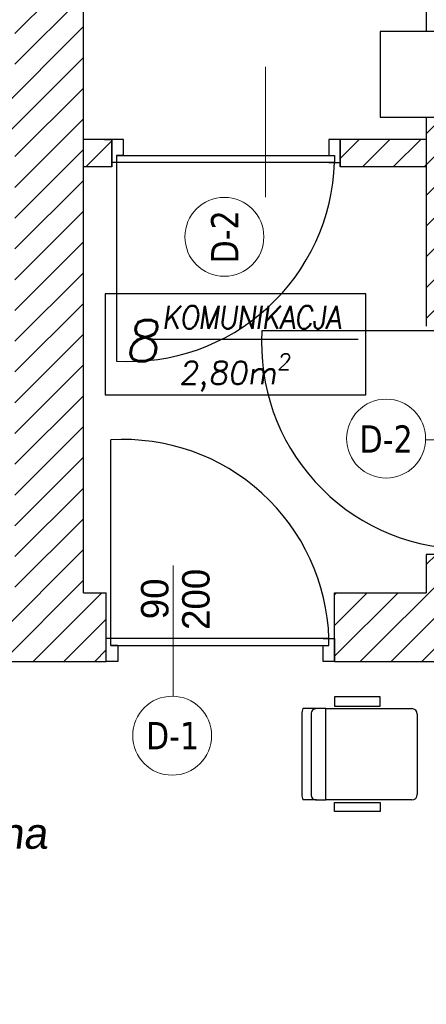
# Model space of a CAD drawing. Header units: millimetres. Extents: x -486876 to 553054, y -140324 to 834178.
# Tile 35 of 155: x -153759 to -151978, y 68368 to 72679. Entities that reach past the tile are written whole.
import ezdxf
from ezdxf.enums import TextEntityAlignment as Align

# ---------------------------------------------------------------- set-up
doc = ezdxf.new("R2010")
doc.units = ezdxf.units.MM
doc.linetypes.add('DASH2', pattern=[0.75, 0.5, -0.25])
for name, color, linetype, lineweight in [('_XREF', 252, 'DASH2', 13), ('XREF$0$okna', 8, 'Continuous', 20), ('XREF$0$ściana nośna', 8, 'Continuous', 30)]:
    doc.layers.add(name, color=color, linetype=linetype, lineweight=lineweight)
for name, color, linetype in [('XREF$0$ArchiCAD', 8, 'Continuous'), ('XREF$0$DRZWI', 8, 'Continuous'), ('XREF$0$MEBLE', 8, 'Continuous'), ('XREF$0$nowe ściany', 8, 'Continuous'), ('XREF$0$OPIS', 8, 'Continuous'), ('XREF$0$OPISY', 8, 'Continuous'), ('XREF$0$WYMIARY', 9, 'Continuous'), ('XREF$0$WYPEŁNIENIA', 8, 'Continuous'), ('XREF$0$ŚCIANY', 8, 'Continuous')]:
    doc.layers.add(name, color=color, linetype=linetype)
doc.styles.add('XREF$0$APLUS', font='arial.ttf', dxfattribs={"width": 0.6})
doc.styles.add('XREF$0$GENERATED_STYLE_1', font='txt')
doc.styles.add('XREF$0$Standard', font='arial.ttf')
doc.styles.add('XREF$0$Verdana 0.8', font='verdana.ttf', dxfattribs={"width": 0.8})
pattern_1 = [(45, (-52999.899, 13162.694), (-6.7351921, 6.7351921), [])]

# ---------------------------------------------------------------- blocks, each defined once
blk = doc.blocks.new('XREF')
at = {"layer": 'XREF$0$WYPEŁNIENIA'}
h = blk.add_hatch(dxfattribs=at)
h.set_pattern_fill('ANSI31', color=256, scale=3)
h.set_pattern_definition(pattern_1)
h.paths.add_polyline_path([(3556.78, 10801.78), (3507.62, 10801.78), (3507.62, 10786.78), (3556.78, 10786.78)])
h.paths.add_polyline_path([(3580.36, 10801.78), (3556.78, 10801.78), (3556.78, 10786.78), (3580.36, 10786.78)])
h.paths.add_polyline_path([(3900.02, 10651.78), (3796.56, 10651.78), (3796.56, 10666.78), (3766.56, 10666.78), (3766.56, 10651.78), (3724.56, 10651.78), (3724.56, 10611.78), (3766.56, 10611.78), (3766.56, 10496.78), (3709.56, 10496.78), (3709.56, 10471.78), (3766.56, 10471.78), (3766.56, 10606.94), (3796.56, 10606.94), (3796.56, 10466.78), (3796.56, 10476.78), (3796.56, 10476.78), (3796.56, 10611.78), (3900.02, 10611.78)])
h.paths.add_polyline_path([(3599.56, 10496.78), (3514.68, 10496.78), (3514.68, 10471.78), (3551.56, 10471.78), (3551.56, 10024.04), (3539.56, 10024.04), (3539.56, 9984.04), (3566.56, 9984.04), (3566.56, 10471.78), (3599.56, 10471.78)])
h.paths.add_polyline_path([(4136.56, 9911.78), (4126.56, 9911.78), (4126.56, 9971.94), (4126.56, 10361.95), (4096.56, 10361.95), (4096.56, 10346.78), (4096.56, 10131.78), (3896.56, 10131.78), (3896.56, 10170.11), (3796.56, 10170.11), (3796.56, 10176.78), (3766.56, 10176.78), (3766.56, 10058.38), (3796.56, 10058.38), (3796.56, 10096.78), (3886.56, 10096.78), (3886.56, 10106.78), (4096.56, 10106.78), (4096.56, 9971.94), (4096.56, 9911.78), (3771.56, 9911.78), (3771.56, 9779.12), (3796.56, 9779.12), (3796.56, 9816.78), (3886.56, 9816.78), (3886.56, 9881.78), (4016.56, 9881.78), (4016.56, 9851.78), (4061.56, 9851.78), (4061.56, 9881.78), (4136.56, 9881.78)])
h.paths.add_polyline_path([(3817.24, 9855.2), (3831.24, 9855.2), (3831.24, 9841.2), (3817.24, 9841.2)], flags=16)
h.paths.add_polyline_path([(3840.64, 9855.2), (3854.64, 9855.2), (3854.64, 9841.2), (3840.64, 9841.2)], flags=16)
h.paths.add_polyline_path([(3817.24, 10127.11), (3817.24, 10141.11), (3831.24, 10141.11), (3831.24, 10127.11)], flags=16)
edge = h.paths.add_edge_path(flags=0)
edge.add_arc((3824.24, 10134.11), 7, 0, 360)
h.paths.add_polyline_path([(3840.64, 10127.11), (3840.64, 10141.11), (3854.64, 10141.11), (3854.64, 10127.11)], flags=16)
h.paths.add_polyline_path([(3817.24, 10147.81), (3817.24, 10161.81), (3831.24, 10161.81), (3831.24, 10147.81)], flags=16)
h.paths.add_polyline_path([(3840.64, 10147.81), (3840.64, 10161.81), (3854.64, 10161.81), (3854.64, 10147.81)], flags=16)
h.paths.add_polyline_path([(3802.73, 10317.13), (3796.56, 10317.13), (3796.56, 10305.13), (3803.04, 10305.13)], flags=17)
h.paths.add_polyline_path([(3802.12, 10317.13), (3800.7, 10317.13), (3802.73, 10305.13), (3802.73, 10315.74)], flags=16)
h = blk.add_hatch(dxfattribs=at)
h.set_pattern_fill('ANSI31', color=256, scale=3)
h.set_pattern_definition(pattern_1)
h.paths.add_polyline_path([(5376.11, 10651.78), (5336.75, 10651.78), (5336.75, 10611.78), (5376.11, 10611.78)])
h.paths.add_polyline_path([(5806.69, 10651.78), (5486.11, 10651.78), (5486.11, 10611.78), (5541.69, 10611.78), (5541.69, 10491.78), (5566.69, 10491.78), (5566.69, 10611.78), (5766.69, 10611.78), (5766.69, 10481.78), (5766.69, 10471.78), (5766.69, 10346.78), (5739.69, 10346.78), (5739.69, 10336.78), (5766.69, 10336.78), (5766.69, 10322.47), (5806.69, 10322.47)])
h.paths.add_polyline_path([(5566.69, 10391.78), (5556.69, 10391.78), (5541.69, 10391.78), (5541.69, 10295.78), (5566.69, 10295.78), (5566.69, 10336.78), (5739.69, 10336.78), (5739.69, 10346.78), (5566.69, 10346.78)])
h.paths.add_polyline_path([(5566.69, 10295.78), (5541.69, 10295.78), (5541.69, 10195.78), (5566.69, 10195.78)])
h.paths.add_polyline_path([(5558.62, 10157.37), (5572.62, 10157.37), (5572.62, 10143.37), (5558.62, 10143.37)], flags=16)
edge = h.paths.add_edge_path(flags=16)
edge.add_arc((5565.62, 10150.37), 7, 0, 360)
h.paths.add_polyline_path([(5806.69, 10212.47), (5766.69, 10212.47), (5766.69, 10121.78), (5688.72, 10121.78), (5688.72, 10096.78), (5766.69, 10096.78), (5766.69, 10027.67), (5806.69, 10027.67), (5806.69, 10029.35)])
h.paths.add_polyline_path([(5806.69, 9917.67), (5766.69, 9917.67), (5766.69, 9911.78), (5683.24, 9911.78), (5683.24, 9881.78), (5766.69, 9881.78), (5766.69, 9779.12), (5806.69, 9779.12)])
h.paths.add_polyline_path([(5157.25, 9881.78), (5142.25, 9881.78), (5141.56, 9712.78), (5141.56, 9656.78), (5141.56, 9631.78), (5156.56, 9631.78), (5156.56, 9712.78)])
h.paths.add_polyline_path([(5256.56, 9656.78), (5156.56, 9656.78), (5156.56, 9631.78), (5256.56, 9631.78)])
h.paths.add_polyline_path([(5451.56, 9666.86), (5426.56, 9666.86), (5426.56, 9656.78), (5256.56, 9656.78), (5256.56, 9631.78), (5426.56, 9631.78), (5451.56, 9631.78)])
h.paths.add_polyline_path([(5806.69, 9779.12), (5766.69, 9779.12), (5766.69, 9756.28), (5806.69, 9756.28)])
h.paths.add_polyline_path([(5806.69, 9563.42), (5766.69, 9563.42), (5766.69, 9361.43), (5605.18, 9361.43), (5605.18, 9321.43), (5766.69, 9321.43), (5766.69, 9268.64), (5806.69, 9268.64)])
h.paths.add_polyline_path([(5806.69, 9646.28), (5766.69, 9646.28), (5766.69, 9563.42), (5806.69, 9563.42)])
h.paths.add_polyline_path([(5495.18, 9361.43), (5463.86, 9361.43), (5451.56, 9361.43), (5451.56, 9481.78), (5426.56, 9481.78), (5426.56, 9361.43), (5366.74, 9361.43), (5366.74, 9321.43), (5495.18, 9321.43)])
h.paths.add_polyline_path([(5256.74, 9361.43), (4971.58, 9361.43), (4971.58, 9321.43), (5256.74, 9321.43)])
h.paths.add_polyline_path([(4861.58, 9361.43), (4816.56, 9361.43), (4816.56, 9450.58), (4776.56, 9450.58), (4776.56, 9361.43), (4714.92, 9361.43), (4714.92, 9321.43), (4861.58, 9321.43)])
h.paths.add_polyline_path([(4604.92, 9361.43), (4411.55, 9361.43), (4411.55, 9321.43), (4604.92, 9321.43)])
h.paths.add_polyline_path([(4411.55, 9361.43), (4406.56, 9361.43), (4406.56, 9411.43), (4366.56, 9411.43), (4366.56, 9361.43), (4171.56, 9361.43), (4171.56, 9321.43), (4411.55, 9321.43)])
h.paths.add_polyline_path([(4816.56, 9631.78), (5021.56, 9631.78), (5021.56, 9656.78), (4816.56, 9656.78), (4816.56, 9766.19), (4776.56, 9766.19), (4776.56, 9563.42), (4816.56, 9563.42)])
h.paths.add_polyline_path([(4816.56, 9563.42), (4776.56, 9563.42), (4776.56, 9510.58), (4816.56, 9510.58)])
h.paths.add_polyline_path([(5806.69, 9158.64), (5766.69, 9158.64), (5766.69, 9112.7), (5806.69, 9112.7)])
h.paths.add_polyline_path([(4783.69, 9911.78), (4771.69, 9911.78)])
h.paths.add_polyline_path([(4886.69, 10121.78), (4796.69, 10121.78), (4796.69, 10096.78), (4886.69, 10096.78)])
h.paths.add_polyline_path([(5434.52, 10096.78), (5434.52, 10121.78), (5409.69, 10121.78), (5409.81, 10096.78)])
h.paths.add_polyline_path([(5535.02, 10121.78), (5535.02, 10108.85), (5535.02, 10108.85), (5535.02, 10096.78), (5588.72, 10096.78), (5588.72, 10121.78), (5575.42, 10121.78), (5575.42, 10162.36), (5566.69, 10162.36), (5566.69, 10195.78), (5541.69, 10195.78), (5541.69, 10121.78)])
h = blk.add_hatch(dxfattribs=at)
h.set_pattern_fill('ANSI31', color=256, scale=3)
h.set_pattern_definition([(45, (428.967, 8619.944), (-6.735192, 6.735192), [])])
h.paths.add_polyline_path([(4754.5, 9911.78), (4436.69, 9911.78), (4301.69, 9911.78), (4301.69, 9928.55), (4289.69, 9928.55), (4276.69, 9928.55), (4276.69, 9911.78), (4236.56, 9911.78), (4236.56, 9881.78), (4353.56, 9881.78), (4353.56, 9806.78), (4366.56, 9806.78), (4366.56, 9731.78), (4406.56, 9731.78), (4406.56, 9881.78), (4743.77, 9881.78)])
h.paths.add_polyline_path([(4398.45, 9880.08), (4398.45, 9866.08), (4384.45, 9866.08), (4384.45, 9880.08)], flags=16)
h.paths.add_polyline_path([(4398.45, 9856.69), (4398.45, 9842.69), (4384.45, 9842.69), (4384.45, 9856.69)], flags=16)
h.paths.add_polyline_path([(4301.69, 10120.07), (4276.69, 10120.07), (4276.69, 10028.55), (4301.69, 10028.55), (4301.69, 10031.78), (4301.69, 10034.78)])
h.paths.add_polyline_path([(4276.69, 10110.27), (4239.02, 10110.27), (4239.02, 10098.27), (4276.69, 10098.27)])
h.paths.add_polyline_path([(4139.02, 10110.27), (4135.8, 10110.27), (4126.56, 10110.27), (4126.56, 10098.27), (4139.02, 10098.27)])
h.paths.add_polyline_path([(4452.42, 10061.29), (4444.42, 10061.29), (4444.42, 10018.45), (4452.42, 10018.45)])
h.paths.add_polyline_path([(4452.42, 9931.39), (4444.42, 9931.39), (4444.42, 9911.78), (4452.42, 9911.78)])
h.paths.add_polyline_path([(4584.42, 10161.78), (4577.87, 10161.78), (4572.42, 10161.78), (4572.42, 9911.78), (4584.42, 9911.78)])
h.paths.add_polyline_path([(4452.42, 10161.78), (4446.69, 10161.78), (4444.42, 10161.78), (4444.42, 10148.35), (4452.42, 10148.35)])
h.paths.add_polyline_path([(4301.69, 10417.32), (4276.69, 10417.32), (4276.69, 10166.69), (4280.64, 10166.69), (4280.64, 10210.85), (4376.16, 10210.85), (4376.16, 10166.69), (4280.64, 10166.69), (4276.69, 10166.69), (4276.69, 10157.57), (4301.69, 10157.57), (4301.69, 10161.78), (4446.69, 10161.78), (4452.42, 10161.78), (4577.87, 10161.78), (4584.42, 10161.78), (4662.89, 10161.78), (4662.89, 10186.78), (4577.87, 10186.78), (4396.69, 10186.78), (4396.69, 10246.78), (4301.69, 10246.78)])
h.paths.add_polyline_path([(4335.14, 10233.4), (4349.14, 10233.4), (4349.14, 10219.4), (4335.14, 10219.4)], flags=16)
h.paths.add_polyline_path([(4363.29, 10233.4), (4391.29, 10233.4), (4391.29, 10219.4), (4363.29, 10219.4)], flags=16)
h.paths.add_polyline_path([(4279.66, 10288.77), (4298.73, 10288.77), (4298.73, 10302.27), (4279.66, 10302.27)], flags=24)
h.paths.add_polyline_path([(4376.91, 10145.96), (4376.91, 10164.17), (4363.41, 10164.17), (4363.41, 10145.96)], flags=9)
at = {"layer": 'XREF$0$DRZWI', "ltscale": 1.2}
for p, q in [((4139.02, 10100.19), (4139.02, 10110.27)), ((4139.02, 10108.36), (4139.02, 10098.27))]:
    blk.add_line(p, q, dxfattribs=at)
at = {"layer": 'XREF$0$DRZWI'}
for points in [[(4144.02, 10103.27), (4144.02, 10110.27), (4139.02, 10110.27)], [(4234.02, 10110.27), (4234.02, 10103.36)], [(4234.02, 10100.27), (4239.02, 10100.27), (4239.02, 10110.27), (4234.02, 10110.27)], [(4141.02, 10103.27), (4236.52, 10103.27), (4236.52, 10100.27), (4236.52, 10100.27), (4139.02, 10100.19)], [(4144.02, 10103.27), (4141.02, 10103.27), (4141.02, 10013.27), (4141.02, 10013.27)], [(4294.69, 10023.55), (4294.69, 10026.55), (4204.69, 10026.55), (4204.69, 10026.55)], [(4141.56, 9888.78), (4138.56, 9888.78), (4138.56, 9978.78), (4138.56, 9978.78)], [(4138.56, 9888.78), (4234.06, 9888.78), (4234.06, 9891.78), (4234.06, 9891.78), (4136.56, 9891.86)], [(4231.56, 9891.78), (4236.56, 9891.78), (4236.56, 9881.78), (4231.56, 9881.78)], [(4141.56, 9888.78), (4141.56, 9881.78), (4136.56, 9881.78)], [(4231.56, 9881.78), (4231.56, 9888.69)]]:
    blk.add_lwpolyline(points, dxfattribs=at)
for centre, start, end in [((4146.46, 10103.22), 266.5388, 358.128), ((4294.64, 10021.11), 176.5388, 268.128), ((4144, 9888.83), 1.872, 93.4612)]:
    blk.add_arc(centre, 90.11, start, end, dxfattribs=at)
at = {"layer": 'XREF$0$MEBLE'}
for p, q in [((4236.55, 9866.2), (4236.55, 9862.2)), ((4256.55, 9866.2), (4236.55, 9866.2)), ((4256.55, 9862.2), (4256.55, 9866.2)), ((4228.61, 9861.11), (4222.68, 9861.11)), ((4232.75, 9861.11), (4228.61, 9861.11)), ((4232.75, 9821.11), (4232.75, 9861.11)), ((4232.75, 9861.11), (4270.35, 9861.11)), ((4232.75, 9821.11), (4232.75, 9861.11)), ((4236.55, 9862.2), (4256.55, 9862.2)), ((4222.21, 9858.71), (4222.21, 9823.51)), ((4226.21, 9858.71), (4226.21, 9823.51)), ((4272.75, 9858.71), (4272.75, 9823.51)), ((4228.61, 9821.11), (4222.68, 9821.11)), ((4228.61, 9821.11), (4232.75, 9821.11)), ((4270.35, 9821.11), (4232.75, 9821.11)), ((4236.55, 9816.03), (4236.55, 9820.03)), ((4236.55, 9820.03), (4256.55, 9820.03)), ((4256.55, 9820.03), (4256.55, 9816.03)), ((4256.55, 9816.03), (4236.55, 9816.03))]:
    blk.add_line(p, q, dxfattribs=at)
for centre, major_axis, start_param, end_param in [((4228.61, 9858.71), (4.53, -4.53), 3.542594, 3.926991), ((4228.61, 9858.71), (1.7, -1.7), 2.356194, 3.926991), ((4270.35, 9858.71), (1.7, 1.7), -0.785398, 0.785398), ((4228.61, 9823.51), (4.53, 4.53), 2.356194, 2.740591), ((4228.61, 9823.51), (1.7, 1.7), 2.356194, 3.926991), ((4270.35, 9823.51), (1.7, -1.7), 5.497787, 7.068583)]:
    blk.add_ellipse(centre, major_axis=major_axis, ratio=1, start_param=start_param, end_param=end_param, dxfattribs=at)
at = {"layer": 'XREF$0$nowe ściany'}
for p, q in [((4139.02, 10110.27), (4126.56, 10110.27)), ((4139.02, 10098.27), (4139.02, 10110.27)), ((4139.02, 10110.27), (4139.02, 10098.27)), ((4276.69, 10110.27), (4239.02, 10110.27)), ((4239.02, 10098.27), (4239.02, 10110.27)), ((4239.02, 10110.27), (4239.02, 10098.27)), ((4139.02, 10098.27), (4126.56, 10098.27)), ((4276.69, 10098.27), (4239.02, 10098.27))]:
    blk.add_line(p, q, dxfattribs=at)
at = {"layer": 'XREF$0$okna'}
for points in [[(4206.25, 10142.12), (4206.25, 10085)], [(4333.54, 9978.8), (4276.42, 9978.8)], [(4165.9, 9923.71), (4165.9, 9866.59)]]:
    blk.add_lwpolyline(points, dxfattribs=at)
for centre in [(4188.25, 10067.67), (4259.09, 9979.32), (4165.38, 9849.25)]:
    blk.add_circle(centre, 17.28, dxfattribs=at)
at = {"layer": 'XREF$0$OPIS'}
blk.add_line((4156.1, 10022.81), (4246.82, 10022.81), dxfattribs=at)
blk.add_lwpolyline([(4250.15, 10042.73), (4135.99, 10042.73), (4135.99, 9998.57), (4250.15, 9998.57)], close=True, dxfattribs=at)
at = {"layer": 'XREF$0$WYMIARY'}
blk.add_lwpolyline([(4256.5, 10120.07), (4301.69, 10120.07), (4301.69, 10157.57), (4256.5, 10157.57)], close=True, dxfattribs=at)
at = {"layer": 'XREF$0$ściana nośna'}
for p, q in [((4276.69, 10417.32), (4276.69, 10157.57)), ((4126.56, 9971.94), (4126.56, 10361.95)), ((4276.69, 10120.07), (4276.69, 10028.55)), ((4126.56, 9911.78), (4126.56, 9971.94)), ((4276.69, 9928.55), (4276.69, 9911.78)), ((4301.69, 9928.55), (4276.69, 9928.55)), ((4126.56, 9911.78), (4136.56, 9911.78)), ((4136.56, 9881.78), (4136.56, 9911.78)), ((4236.56, 9911.78), (4276.69, 9911.78)), ((4236.56, 9881.78), (4236.56, 9911.78)), ((4061.56, 9881.78), (4136.56, 9881.78)), ((4236.56, 9881.78), (4353.56, 9881.78))]:
    blk.add_line(p, q, dxfattribs=at)
at = {"layer": 'XREF$0$ściana nośna', "color": 0}
blk.add_line((4135.8, 10110.27), (4139.02, 10110.27), dxfattribs=at)
at = {"layer": 'XREF$0$ŚCIANY', "lineweight": 25, "ltscale": 1.2}
for p, q in [((4239.02, 10100.27), (4239.02, 10110.27)), ((4239.02, 10100.27), (4239.02, 10110.27)), ((4239.02, 10108.27), (4239.02, 10098.27)), ((4239.02, 10108.27), (4239.02, 10098.27))]:
    blk.add_line(p, q, dxfattribs=at)
at = {"style": 'XREF$0$APLUS'}
blk.add_attdef('165', text='', height=12.94, rotation=90, dxfattribs=at).set_placement((5850.28, 4086.91), align=Align.TOP_CENTER)
blk.add_attdef('70', text='', height=12.94, rotation=90, dxfattribs=at).set_placement((5846.74, 4087.03), align=Align.BOTTOM_CENTER)
at = {"layer": 'XREF$0$ArchiCAD', "style": 'XREF$0$GENERATED_STYLE_1'}
for s, p in [('200', (4185.37, 9895.56)), ('90', (4167.36, 9900.24))]:
    blk.add_text(s, height=12, rotation=90, dxfattribs=at).set_placement(p, align=Align.BOTTOM_LEFT)
at = {"layer": 'XREF$0$DRZWI', "style": 'XREF$0$APLUS'}
for tag, height, p in [('90', 10.59, (3968.05, 17970.78)), ('90', 10.59, (4273.69, 17907.63)), ('90', 10.59, (4647.11, 17907.63)), ('90', 10.59, (4995.74, 17907.63)), ('90', 10.59, (5345.01, 17907.63)), ('90', 8.24, (3625.86, 17450.53)), ('90', 8.24, (4282.58, 17436.64)), ('90', 8.24, (4577.82, 17436.64)), ('90', 8.24, (5003.12, 17436.64)), ('90', 8.24, (5300.95, 17436.64)), ('90', 8.24, (5625.63, 17350.96)), ('110', 12.94, (3772.73, 10725.01)), ('100', 12.94, (3763.85, 10003.38)), ('90', 10.59, (3383.41, 9921.97)), ('83', 10.59, (4118.73, 4184.03))]:
    blk.add_attdef(tag, text='', height=height, dxfattribs=at).set_placement(p, align=Align.BOTTOM_CENTER)
for tag, height, p in [('200', 10.59, (3967.95, 17967.89)), ('200', 10.59, (4273.59, 17904.74)), ('200', 10.59, (4647.01, 17904.74)), ('200', 10.59, (4995.64, 17904.74)), ('200', 10.59, (5344.91, 17904.74)), ('200', 8.24, (3625.86, 17448.28)), ('200', 8.24, (4282.58, 17434.39)), ('200', 8.24, (4577.82, 17434.39)), ('200', 8.24, (5003.12, 17434.39)), ('200', 8.24, (5300.95, 17434.39)), ('200', 8.24, (5625.63, 17348.71)), ('210', 12.94, (3772.6, 10721.48)), ('200', 12.94, (3763.85, 9999.84)), ('200', 10.59, (3383.31, 9919.08)), ('178', 10.59, (4118.62, 4181.14))]:
    blk.add_attdef(tag, text='', height=height, dxfattribs=at).set_placement(p, align=Align.TOP_CENTER)
for tag, height, p in [('205', 10.59, (4204.92, 17787.31)), ('210', 10.59, (5722.65, 17787.31)), ('210', 12.94, (4044.07, 17776.19)), ('210', 12.94, (4602.86, 17776.83)), ('210', 12.94, (4951.5, 17776.83)), ('210', 12.94, (5300.98, 17776.83)), ('210', 12.94, (3579.16, 17557.04)), ('210', 12.94, (3935.88, 17557.04)), ('210', 12.94, (4219.13, 17557.04)), ('210', 12.94, (4633.7, 17557.04)), ('210', 12.94, (4958.43, 17557.04)), ('210', 12.94, (5356.84, 17557.04)), ('210', 12.94, (5615.9, 17557.04)), ('200', 11.76, (4716.1, 10187.15)), ('200', 11.76, (4936.97, 10128.95)), ('200', 11.76, (5363.02, 10117.1)), ('210', 13.53, (3475.75, 9987.9)), ('170', 11.76, (4209.38, 4035.73))]:
    blk.add_attdef(tag, text='', height=height, rotation=90, dxfattribs=at).set_placement(p, align=Align.TOP_CENTER)
for tag, height, p in [('100', 10.59, (5719.75, 17787.41)), ('96', 10.59, (4202.03, 17787.41)), ('100', 12.94, (4040.53, 17776.32)), ('100', 12.94, (4599.33, 17776.96)), ('100', 12.94, (4947.96, 17776.96)), ('100', 12.94, (5297.45, 17776.96)), ('100', 12.94, (3575.63, 17557.16)), ('100', 12.94, (3932.34, 17557.16)), ('100', 12.94, (4215.59, 17557.16)), ('100', 12.94, (4630.17, 17557.16)), ('100', 12.94, (4954.89, 17557.16)), ('100', 12.94, (5353.3, 17557.16)), ('100', 12.94, (5612.36, 17557.16)), ('90', 11.76, (4712.89, 10187.26)), ('90', 11.76, (4933.75, 10129.07)), ('90', 11.76, (5359.81, 10117.21)), ('120', 13.53, (3472.06, 9987.9)), ('90', 11.76, (4206.17, 4035.84))]:
    blk.add_attdef(tag, text='', height=height, rotation=90, dxfattribs=at).set_placement(p, align=Align.BOTTOM_CENTER)
at = {"layer": 'XREF$0$OPIS', "attachment_point": 1, "style": 'XREF$0$Standard'}
for s, insert, char_height in [('\\A1;{\\Fromans|c238;\\Q8;\\W0.9;\\T0.95;KOMUNIKACJA}', (4160.97, 10037.44), 10), ('\\A1;{\\Fromans|c238;\\Q8;8}', (4144.37, 10031.19), 18), ('\\A1;{\\Fromans|c238;\\Q8;2,80m\\H0.7x;\\S2^ ;}', (4168.39, 10016.5), 10)]:
    blk.add_mtext_dynamic_manual_height_columns(s, width=79.0239, gutter_width=1, heights=[0], dxfattribs=dict(at, insert=insert, char_height=char_height))
at = {"layer": 'XREF$0$OPIS', "ltscale": 1.2, "insert": (3931.11, 9813.18), "char_height": 13.44, "width": 367.7213, "attachment_point": 1, "style": 'XREF$0$Standard'}
blk.add_mtext('{\\Q7;ekspozycja muzealna}', dxfattribs=at)
at = {"layer": 'XREF$0$OPISY', "style": 'XREF$0$Verdana 0.8', "width": 0.8}
for s, rotation, p in [('D-2', 90, (4188.42, 10067.67)), ('D-2', 360, (4259.09, 9979.15)), ('D-1', 360, (4165.55, 9849.25))]:
    blk.add_text(s, height=12, rotation=rotation, dxfattribs=at).set_placement(p, align=Align.MIDDLE_CENTER)

msp = doc.modelspace()

# ---------------------------------------------------------------- block references
at = {"layer": '_XREF', "xscale": 10, "yscale": 10, "zscale": 10}
msp.add_blockref('XREF', (-194744.7507, -28948.20066), dxfattribs=at)

doc.saveas('drawing.dxf')
